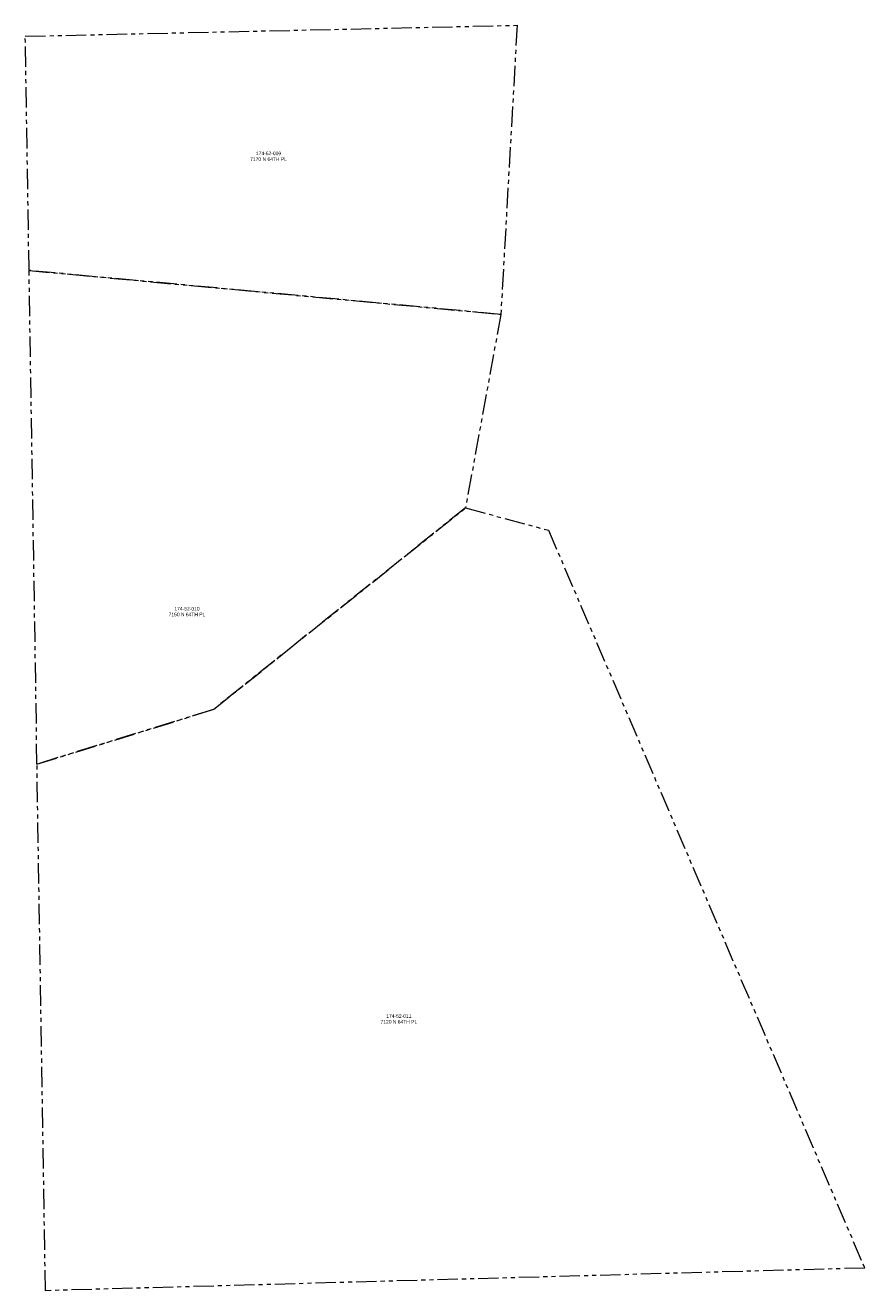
# Model space of a CAD drawing. Header units: inches. Extents: x -7927 to 9670, y -5337 to 8361.
# Tile 13 of 13: x 3383 to 9670, y -3330 to 6142. Entities that reach past the tile are written whole.
import ezdxf
from ezdxf.enums import TextEntityAlignment as Align

# ---------------------------------------------------------------- set-up
doc = ezdxf.new("R2010")
doc.units = ezdxf.units.IN
doc.header["$LTSCALE"] = 48
doc.header["$MEASUREMENT"] = 0
doc.linetypes.add('PHANTOM', pattern=[6.35, 3.175, -0.635, 0.635, -0.635, 0.635, -0.635])
doc.layers.add('C-PROP-ADJC', color=8, linetype='PHANTOM', lineweight=18)
doc.styles.add('JM', font='IBMPlexSansCondensed-Regular.ttf')

msp = doc.modelspace()

# ---------------------------------------------------------------- linework, layer by layer
at = {"layer": 'C-PROP-ADJC'}
for points in [[(6944.9, 3978.7), (3411.4, 4307.1), (3383.2, 6060.5), (7066.9, 6142.4)], [(6944.9, 3978.7), (6680.5, 2530.3), (4792, 1020.7), (3470.8, 612), (3411.4, 4307.1)], [(7301.9, 2362.2), (9670.1, -3159.9), (3534.1, -3329.5), (3470.8, 612), (4792, 1020.7), (6680.5, 2530.3)]]:
    msp.add_lwpolyline(points, close=True, dxfattribs=at)

# ---------------------------------------------------------------- texts
at = {"layer": 'C-PROP-ADJC', "style": 'JM'}
for s, p in [('7170 N 64TH PL', (5205, 5140.8)), ('174-52-009', (5205, 5183.8)), ('7150 N 64TH PL', (4594.1, 1732.5)), ('174-52-010', (4594.1, 1775.5)), ('7120 N 64TH PL', (6181.2, -1317)), ('174-52-011', (6181.2, -1274))]:
    msp.add_text(s, height=26.88, dxfattribs=at).set_placement(p, align=Align.MIDDLE_CENTER)

doc.saveas('drawing.dxf')
